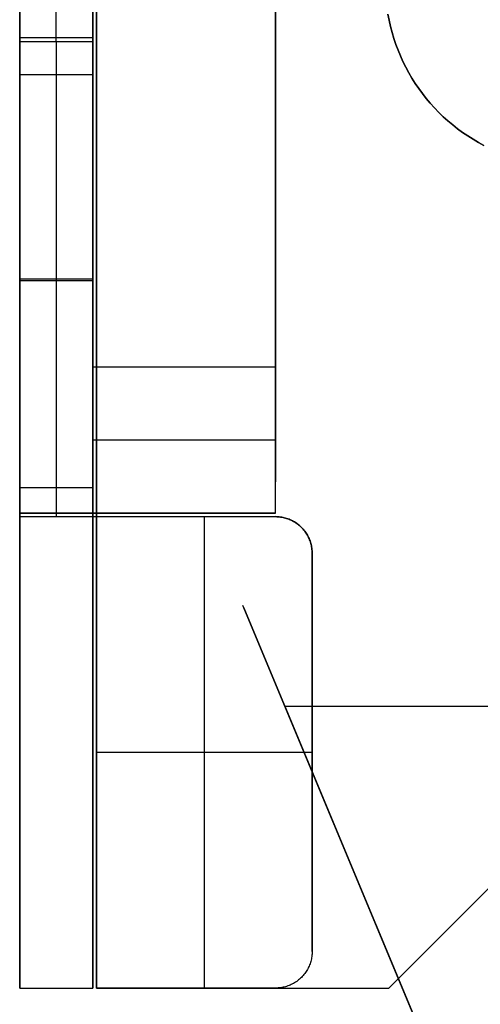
# Model space of a CAD drawing. Header units: millimetres. Extents: x -88 to 88, y -12 to 103.
# Tile 130 of 256: x -47.59 to -46.33, y 4.49 to 7.19. Entities that reach past the tile are written whole.
import ezdxf

# ---------------------------------------------------------------- set-up
doc = ezdxf.new("R2010")
doc.units = ezdxf.units.MM
doc.layers.add('Default', color=7, linetype='Continuous', true_color=0x000000)
doc.layers.add('TOP', color=7, linetype='Continuous', true_color=0xc80000)

msp = doc.modelspace()

# ---------------------------------------------------------------- linework, layer by layer
at = {"layer": 'Default', "color": 254, "true_color": 0xcad1ee}
for points in [[(-47.59117731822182, 18.33518742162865), (-47.5911773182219, 4.535187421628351)], [(-47.59117731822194, 4.5351874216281), (-47.59117731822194, 18.33518742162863)], [(-47.39117731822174, 18.33518742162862), (-47.39117731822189, 4.535187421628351)], [(-47.39117731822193, 4.535187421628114), (-47.39117731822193, 18.33518742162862)], [(-47.38117731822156, 18.33518742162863), (-47.3811773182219, 4.535187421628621)], [(-47.3811773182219, 4.535187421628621), (-47.38117731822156, 18.33518742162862)], [(-47.59117731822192, 11.92518742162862), (-47.59117731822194, 7.125187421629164)], [(-47.49117731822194, 7.125187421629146), (-47.49117731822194, 11.92518742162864)], [(-47.39117731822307, 7.135187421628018), (-47.39117731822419, 11.9351874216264)], [(-47.39117731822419, 11.93518742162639), (-47.39117731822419, 5.920187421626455)], [(-47.39117731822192, 7.12518742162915), (-47.39117731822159, 11.92518742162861)], [(-46.89117731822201, 6.235187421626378), (-46.89117731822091, 9.035187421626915)], [(-46.89117731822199, 5.835187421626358), (-46.89117731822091, 9.035187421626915)], [(-46.89117731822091, 9.035187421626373), (-46.89117731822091, 5.920187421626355)], [(-47.39117731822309, 8.7351874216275), (-47.39117731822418, 6.235187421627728)], [(-46.3212098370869, 6.841244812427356), (-46.33623242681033, 6.849357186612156), (-46.35096929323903, 6.857977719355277), (-46.36540325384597, 6.867096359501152), (-46.37951747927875, 6.876702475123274), (-46.39329551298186, 6.88678486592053), (-46.40672129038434, 6.897331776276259), (-46.4197791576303, 6.908330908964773), (-46.43245388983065, 6.919769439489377), (-46.4447307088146, 6.931634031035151), (-46.45659530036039, 6.943910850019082), (-46.46803383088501, 6.956585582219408), (-46.47903296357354, 6.969643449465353), (-46.48957987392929, 6.983069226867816), (-46.49966226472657, 6.996847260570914), (-46.50926838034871, 7.010961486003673), (-46.51838702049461, 7.025395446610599), (-46.52700755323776, 7.040132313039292), (-46.53511992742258, 7.055154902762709), (-46.54271468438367, 7.070445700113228), (-46.54978296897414, 7.085986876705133), (-46.55631653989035, 7.101760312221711), (-46.56230777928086, 7.117747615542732), (-46.56774970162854, 7.133930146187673), (-46.57263596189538, 7.150289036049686), (-46.57696086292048, 7.16680521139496), (-46.58071936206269, 7.183459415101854), (-46.58390707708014, 7.200232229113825)], [(-46.3212098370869, 6.841244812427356), (-46.33623242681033, 6.849357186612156), (-46.35096929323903, 6.857977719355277), (-46.36540325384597, 6.867096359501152), (-46.37951747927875, 6.876702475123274), (-46.39329551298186, 6.88678486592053), (-46.40672129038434, 6.897331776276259), (-46.4197791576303, 6.908330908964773), (-46.43245388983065, 6.919769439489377), (-46.4447307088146, 6.931634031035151), (-46.45659530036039, 6.943910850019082), (-46.46803383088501, 6.956585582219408), (-46.47903296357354, 6.969643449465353), (-46.48957987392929, 6.983069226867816), (-46.49966226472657, 6.996847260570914), (-46.50926838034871, 7.010961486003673), (-46.51838702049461, 7.025395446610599), (-46.52700755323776, 7.040132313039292), (-46.53511992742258, 7.055154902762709), (-46.54271468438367, 7.070445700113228), (-46.54978296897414, 7.085986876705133), (-46.55631653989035, 7.101760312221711), (-46.56230777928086, 7.117747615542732), (-46.56774970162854, 7.133930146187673), (-46.57263596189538, 7.150289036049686), (-46.57696086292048, 7.16680521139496), (-46.58071936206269, 7.183459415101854), (-46.58390707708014, 7.200232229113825)], [(-46.58390707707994, 7.200232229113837), (-46.58071936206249, 7.183459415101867), (-46.57696086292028, 7.166805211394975), (-46.5726359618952, 7.150289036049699), (-46.56774970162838, 7.133930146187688), (-46.5623077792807, 7.117747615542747), (-46.55631653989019, 7.101760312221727), (-46.54978296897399, 7.08598687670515), (-46.54271468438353, 7.070445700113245), (-46.53511992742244, 7.055154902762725), (-46.52700755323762, 7.040132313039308), (-46.51838702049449, 7.025395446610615), (-46.50926838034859, 7.010961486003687), (-46.49966226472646, 6.996847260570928), (-46.48957987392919, 6.98306922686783), (-46.47903296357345, 6.969643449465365), (-46.46803383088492, 6.95658558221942), (-46.4565953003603, 6.943910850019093), (-46.44473070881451, 6.93163403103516), (-46.43245388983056, 6.919769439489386), (-46.41977915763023, 6.90833090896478), (-46.40672129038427, 6.897331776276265), (-46.39329551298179, 6.886784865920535), (-46.37951747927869, 6.876702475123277), (-46.36540325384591, 6.867096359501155), (-46.35096929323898, 6.857977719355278), (-46.33623242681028, 6.849357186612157), (-46.32120983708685, 6.841244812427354)], [(-47.39117731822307, 7.135187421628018), (-47.5911773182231, 7.135187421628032)], [(-47.39117731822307, 7.135187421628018), (-47.5911773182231, 7.135187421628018)], [(-47.59117731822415, 5.835187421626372), (-47.5911773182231, 7.135187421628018)], [(-47.39117731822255, 7.135187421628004), (-47.59117731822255, 7.135187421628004)], [(-47.59117731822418, 7.135187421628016), (-47.59117731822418, 5.835187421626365)], [(-47.59117731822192, 5.825187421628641), (-47.59117731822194, 7.125187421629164)], [(-47.59117731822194, 7.125187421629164), (-47.39117731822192, 7.12518742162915)], [(-47.59117731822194, 7.125187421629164), (-47.39117731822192, 7.12518742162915)], [(-47.59117731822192, 7.12518742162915), (-47.39117731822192, 7.12518742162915)], [(-47.49117731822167, 7.12518742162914), (-47.49117731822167, 5.825187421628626)], [(-47.39117731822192, 7.12518742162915), (-47.39117731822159, 5.825187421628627)], [(-47.59117731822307, 7.035187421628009), (-47.3911773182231, 7.035187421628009)], [(-47.59117731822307, 7.035187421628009), (-47.5911773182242, 5.905187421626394)], [(-47.49117731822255, 7.035187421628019), (-47.49117731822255, 5.905187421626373)], [(-47.39117731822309, 5.905187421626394), (-47.3911773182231, 7.035187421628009)], [(-47.39117731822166, 6.475187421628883), (-47.59117731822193, 6.475187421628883)], [(-47.39117731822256, 6.470187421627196), (-47.59117731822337, 6.470187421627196)], [(-47.39117731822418, 6.235187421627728), (-46.89117731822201, 6.235187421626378)], [(-47.39117731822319, 6.035187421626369), (-46.89117731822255, 6.035187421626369)], [(-47.5911773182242, 5.905187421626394), (-47.39117731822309, 5.905187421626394)], [(-46.89117731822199, 5.835187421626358), (-47.59117731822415, 5.835187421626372)], [(-47.59117731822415, 5.835187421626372), (-46.89117731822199, 5.835187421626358)], [(-46.89117731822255, 5.835187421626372), (-47.59117731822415, 5.835187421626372)], [(-47.59117731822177, 4.535187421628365), (-47.59117731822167, 5.825187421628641)], [(-47.59117731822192, 5.825187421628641), (-47.39117731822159, 5.825187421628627)], [(-47.582423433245, 5.825187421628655), (-46.89117731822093, 5.825187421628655)], [(-47.39117731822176, 4.535187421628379), (-47.39117731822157, 5.825187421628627)], [(-47.38117731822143, 5.825187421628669), (-47.38117731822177, 4.535187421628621)], [(-47.38117731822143, 5.825187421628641), (-47.38117731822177, 4.535187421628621)], [(-47.38117731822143, 5.825187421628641), (-46.89117731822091, 5.825187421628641)], [(-47.38117731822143, 5.825187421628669), (-46.89117731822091, 5.825187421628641)], [(-47.08617731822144, 5.825187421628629), (-47.08617731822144, 4.535187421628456)], [(-47.08617731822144, 5.825187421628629), (-47.08617731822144, 4.535187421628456)], [(-46.89117731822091, 5.825187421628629), (-46.88776320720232, 5.825129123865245), (-46.88435307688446, 5.824954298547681), (-46.88095090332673, 5.824663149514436), (-46.87756065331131, 5.824256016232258), (-46.87418627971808, 5.823733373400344), (-46.87083171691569, 5.823095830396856), (-46.86750087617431, 5.822344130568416), (-46.86419764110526, 5.821479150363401), (-46.86092586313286, 5.820501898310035), (-46.85768935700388, 5.8194135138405), (-46.85449189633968, 5.8182152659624), (-46.85133720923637, 5.81690855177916), (-46.848228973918, 5.815494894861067), (-46.8451708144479, 5.813975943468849), (-46.84216629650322, 5.812353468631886), (-46.83921892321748, 5.810629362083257), (-46.8363321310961, 5.808805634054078), (-46.83350928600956, 5.80688441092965), (-46.83075367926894, 5.804867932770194), (-46.82806852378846, 5.802758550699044), (-46.82545695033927, 5.800558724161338), (-46.82292200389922, 5.798271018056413), (-46.82046664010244, 5.795898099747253), (-46.81809372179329, 5.793442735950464), (-46.81580601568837, 5.790907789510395), (-46.81360618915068, 5.788296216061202), (-46.81149680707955, 5.785611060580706), (-46.80948032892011, 5.782855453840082), (-46.80755910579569, 5.780032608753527), (-46.80573537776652, 5.77714581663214), (-46.80401127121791, 5.774198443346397), (-46.80238879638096, 5.771193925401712), (-46.80086984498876, 5.768135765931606), (-46.79945618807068, 5.765027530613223), (-46.79814947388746, 5.761872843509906), (-46.79695122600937, 5.758675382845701), (-46.79586284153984, 5.755438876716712), (-46.7948855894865, 5.75216709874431), (-46.7940206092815, 5.748863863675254), (-46.79326890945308, 5.745533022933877), (-46.7926313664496, 5.742178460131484), (-46.79210872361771, 5.738804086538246), (-46.79170159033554, 5.73541383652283), (-46.79141044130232, 5.732011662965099), (-46.79123561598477, 5.728601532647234), (-46.7911773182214, 5.725187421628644)], [(-46.89117731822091, 5.825187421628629), (-46.88776320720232, 5.825129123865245), (-46.88435307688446, 5.824954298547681), (-46.88095090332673, 5.824663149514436), (-46.87756065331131, 5.824256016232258), (-46.87418627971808, 5.823733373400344), (-46.87083171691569, 5.823095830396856), (-46.86750087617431, 5.822344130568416), (-46.86419764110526, 5.821479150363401), (-46.86092586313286, 5.820501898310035), (-46.85768935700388, 5.8194135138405), (-46.85449189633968, 5.8182152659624), (-46.85133720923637, 5.81690855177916), (-46.848228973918, 5.815494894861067), (-46.8451708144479, 5.813975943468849), (-46.84216629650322, 5.812353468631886), (-46.83921892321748, 5.810629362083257), (-46.8363321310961, 5.808805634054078), (-46.83350928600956, 5.80688441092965), (-46.83075367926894, 5.804867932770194), (-46.82806852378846, 5.802758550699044), (-46.82545695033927, 5.800558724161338), (-46.82292200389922, 5.798271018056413), (-46.82046664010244, 5.795898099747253), (-46.81809372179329, 5.793442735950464), (-46.81580601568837, 5.790907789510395), (-46.81360618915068, 5.788296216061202), (-46.81149680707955, 5.785611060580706), (-46.80948032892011, 5.782855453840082), (-46.80755910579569, 5.780032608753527), (-46.80573537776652, 5.77714581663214), (-46.80401127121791, 5.774198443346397), (-46.80238879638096, 5.771193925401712), (-46.80086984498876, 5.768135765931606), (-46.79945618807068, 5.765027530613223), (-46.79814947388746, 5.761872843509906), (-46.79695122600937, 5.758675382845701), (-46.79586284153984, 5.755438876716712), (-46.7948855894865, 5.75216709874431), (-46.7940206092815, 5.748863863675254), (-46.79326890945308, 5.745533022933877), (-46.7926313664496, 5.742178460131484), (-46.79210872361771, 5.738804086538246), (-46.79170159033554, 5.73541383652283), (-46.79141044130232, 5.732011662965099), (-46.79123561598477, 5.728601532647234), (-46.7911773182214, 5.725187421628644)], [(-46.7911773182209, 5.725187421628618), (-46.79123561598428, 5.728601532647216), (-46.79141044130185, 5.732011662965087), (-46.79170159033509, 5.735413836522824), (-46.79210872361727, 5.738804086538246), (-46.79263136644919, 5.742178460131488), (-46.79326890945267, 5.745533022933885), (-46.79402060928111, 5.748863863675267), (-46.79488558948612, 5.752167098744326), (-46.79586284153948, 5.755438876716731), (-46.79695122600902, 5.758675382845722), (-46.79814947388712, 5.761872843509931), (-46.79945618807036, 5.76502753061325), (-46.80086984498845, 5.768135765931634), (-46.80238879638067, 5.771193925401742), (-46.80401127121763, 5.774198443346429), (-46.80573537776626, 5.777145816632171), (-46.80755910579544, 5.78003260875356), (-46.80948032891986, 5.782855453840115), (-46.81149680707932, 5.785611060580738), (-46.81360618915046, 5.788296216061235), (-46.81580601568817, 5.790907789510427), (-46.8180937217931, 5.793442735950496), (-46.82046664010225, 5.795898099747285), (-46.82292200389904, 5.798271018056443), (-46.82545695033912, 5.800558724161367), (-46.8280685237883, 5.802758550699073), (-46.8307536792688, 5.804867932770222), (-46.83350928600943, 5.806884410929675), (-46.83633213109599, 5.808805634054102), (-46.83921892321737, 5.81062936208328), (-46.84216629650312, 5.812353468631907), (-46.8451708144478, 5.813975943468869), (-46.84822897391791, 5.815494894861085), (-46.8513372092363, 5.816908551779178), (-46.85449189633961, 5.818215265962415), (-46.85768935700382, 5.819413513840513), (-46.86092586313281, 5.820501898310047), (-46.86419764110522, 5.821479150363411), (-46.86750087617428, 5.822344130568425), (-46.87083171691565, 5.823095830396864), (-46.87418627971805, 5.82373337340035), (-46.8775606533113, 5.824256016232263), (-46.88095090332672, 5.824663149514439), (-46.88435307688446, 5.824954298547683), (-46.88776320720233, 5.825129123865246), (-46.89117731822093, 5.825187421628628)], [(-46.79117731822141, 5.725187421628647), (-46.79117731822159, 4.635187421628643)], [(-46.79117731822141, 5.725187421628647), (-46.79117731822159, 4.635187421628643)], [(-46.79117731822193, 4.635187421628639), (-46.79117731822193, 5.725187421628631)], [(-46.79117731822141, 5.180187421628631), (-47.38117731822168, 5.180187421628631)], [(-46.79117731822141, 5.180187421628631), (-47.38117731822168, 5.180187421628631)], [(-46.58117731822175, 4.53518742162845), (-46.13117731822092, 4.985187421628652)], [(-46.58117731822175, 4.53518742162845), (-46.13117731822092, 4.985187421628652)], [(-46.58117731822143, 4.535187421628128), (-46.13117731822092, 4.985187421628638)], [(-46.7911773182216, 4.635187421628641), (-46.79123561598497, 4.631773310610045), (-46.79141044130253, 4.628363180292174), (-46.79170159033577, 4.624961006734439), (-46.79210872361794, 4.621570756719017), (-46.79263136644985, 4.618196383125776), (-46.79326890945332, 4.614841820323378), (-46.79402060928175, 4.611510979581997), (-46.79488558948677, 4.608207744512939), (-46.79586284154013, 4.604935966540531), (-46.79695122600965, 4.60169946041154), (-46.79814947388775, 4.598501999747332), (-46.79945618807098, 4.595347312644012), (-46.80086984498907, 4.592239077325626), (-46.80238879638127, 4.589180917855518), (-46.80401127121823, 4.586176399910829), (-46.80573537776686, 4.583229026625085), (-46.80755910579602, 4.580342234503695), (-46.80948032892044, 4.577519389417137), (-46.81149680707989, 4.574763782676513), (-46.81360618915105, 4.572078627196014), (-46.81580601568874, 4.569467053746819), (-46.81809372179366, 4.566932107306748), (-46.82046664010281, 4.564476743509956), (-46.8229220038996, 4.562103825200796), (-46.82545695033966, 4.559816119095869), (-46.82806852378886, 4.557616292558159), (-46.83075367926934, 4.555506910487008), (-46.83350928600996, 4.553490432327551), (-46.83633213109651, 4.551569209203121), (-46.8392189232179, 4.54974548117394), (-46.84216629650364, 4.548021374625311), (-46.84517081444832, 4.546398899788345), (-46.84822897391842, 4.544879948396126), (-46.85133720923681, 4.54346629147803), (-46.85449189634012, 4.542159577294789), (-46.85768935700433, 4.540961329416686), (-46.86092586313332, 4.539872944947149), (-46.86419764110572, 4.538895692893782), (-46.86750087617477, 4.538030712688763), (-46.87083171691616, 4.537279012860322), (-46.87418627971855, 4.536641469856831), (-46.8775606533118, 4.536118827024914), (-46.88095090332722, 4.535711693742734), (-46.88435307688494, 4.535420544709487), (-46.88776320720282, 4.53524571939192), (-46.89117731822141, 4.535187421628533)], [(-46.7911773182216, 4.635187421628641), (-46.79123561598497, 4.631773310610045), (-46.79141044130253, 4.628363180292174), (-46.79170159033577, 4.624961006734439), (-46.79210872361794, 4.621570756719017), (-46.79263136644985, 4.618196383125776), (-46.79326890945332, 4.614841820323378), (-46.79402060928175, 4.611510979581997), (-46.79488558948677, 4.608207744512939), (-46.79586284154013, 4.604935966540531), (-46.79695122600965, 4.60169946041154), (-46.79814947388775, 4.598501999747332), (-46.79945618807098, 4.595347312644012), (-46.80086984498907, 4.592239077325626), (-46.80238879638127, 4.589180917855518), (-46.80401127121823, 4.586176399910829), (-46.80573537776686, 4.583229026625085), (-46.80755910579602, 4.580342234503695), (-46.80948032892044, 4.577519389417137), (-46.81149680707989, 4.574763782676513), (-46.81360618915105, 4.572078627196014), (-46.81580601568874, 4.569467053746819), (-46.81809372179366, 4.566932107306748), (-46.82046664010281, 4.564476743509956), (-46.8229220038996, 4.562103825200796), (-46.82545695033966, 4.559816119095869), (-46.82806852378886, 4.557616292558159), (-46.83075367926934, 4.555506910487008), (-46.83350928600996, 4.553490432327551), (-46.83633213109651, 4.551569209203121), (-46.8392189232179, 4.54974548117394), (-46.84216629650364, 4.548021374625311), (-46.84517081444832, 4.546398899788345), (-46.84822897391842, 4.544879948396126), (-46.85133720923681, 4.54346629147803), (-46.85449189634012, 4.542159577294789), (-46.85768935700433, 4.540961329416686), (-46.86092586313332, 4.539872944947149), (-46.86419764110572, 4.538895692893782), (-46.86750087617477, 4.538030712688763), (-46.87083171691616, 4.537279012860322), (-46.87418627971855, 4.536641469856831), (-46.8775606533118, 4.536118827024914), (-46.88095090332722, 4.535711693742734), (-46.88435307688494, 4.535420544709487), (-46.88776320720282, 4.53524571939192), (-46.89117731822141, 4.535187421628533)], [(-46.79117731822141, 4.635187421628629), (-46.7912356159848, 4.631773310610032), (-46.79141044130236, 4.628363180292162), (-46.7917015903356, 4.624961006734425), (-46.79210872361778, 4.621570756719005), (-46.79263136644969, 4.618196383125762), (-46.79326890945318, 4.614841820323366), (-46.79402060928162, 4.611510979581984), (-46.79488558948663, 4.608207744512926), (-46.79586284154, 4.604935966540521), (-46.79695122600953, 4.60169946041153), (-46.79814947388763, 4.598501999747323), (-46.79945618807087, 4.595347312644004), (-46.80086984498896, 4.59223907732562), (-46.80238879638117, 4.589180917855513), (-46.80401127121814, 4.586176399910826), (-46.80573537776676, 4.583229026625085), (-46.80755910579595, 4.580342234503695), (-46.80948032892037, 4.577519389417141), (-46.81149680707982, 4.574763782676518), (-46.81360618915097, 4.572078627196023), (-46.81580601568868, 4.56946705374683), (-46.8180937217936, 4.566932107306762), (-46.82046664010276, 4.564476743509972), (-46.82292200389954, 4.562103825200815), (-46.82545695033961, 4.55981611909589), (-46.8280685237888, 4.557616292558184), (-46.83075367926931, 4.555506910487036), (-46.83350928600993, 4.553490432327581), (-46.83633213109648, 4.551569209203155), (-46.83921892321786, 4.549745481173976), (-46.84216629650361, 4.54802137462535), (-46.8451708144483, 4.546398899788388), (-46.8482289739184, 4.544879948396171), (-46.85133720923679, 4.543466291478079), (-46.85449189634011, 4.54215957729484), (-46.8576893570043, 4.540961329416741), (-46.8609258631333, 4.539872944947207), (-46.8641976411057, 4.538895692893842), (-46.86750087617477, 4.538030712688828), (-46.87083171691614, 4.53727901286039), (-46.87418627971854, 4.536641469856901), (-46.87756065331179, 4.536118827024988), (-46.8809509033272, 4.535711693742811), (-46.88435307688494, 4.535420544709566), (-46.88776320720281, 4.535245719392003), (-46.89117731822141, 4.53518742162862)], [(-47.59117731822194, 4.535187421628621), (-47.39117731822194, 4.535187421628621)], [(-47.3811773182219, 4.535187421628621), (-46.58117731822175, 4.53518742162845)], [(-46.89117731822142, 4.535187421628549), (-47.38117731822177, 4.535187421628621)], [(-46.89117731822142, 4.535187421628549), (-47.38117731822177, 4.535187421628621)], [(-47.3811773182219, 4.535187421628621), (-46.58117731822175, 4.53518742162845)]]:
    msp.add_lwpolyline(points, dxfattribs=at)
at = {"layer": 'Default', "color": 254, "true_color": 0xcad1ee, "extrusion": (1, -5.347177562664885e-12, -5.631394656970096e-12)}
msp.add_lwpolyline([(7.135187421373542, -4.700000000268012), (7.135129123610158, -4.696585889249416), (7.134954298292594, -4.693175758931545), (7.13466314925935, -4.68977358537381), (7.134256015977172, -4.686383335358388), (7.133733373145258, -4.683008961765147), (7.13309583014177, -4.679654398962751), (7.132344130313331, -4.67632355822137), (7.131479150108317, -4.673020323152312), (7.130501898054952, -4.669748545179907), (7.129413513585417, -4.666512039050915), (7.128215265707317, -4.66331457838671), (7.126908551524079, -4.660159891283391), (7.125494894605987, -4.657051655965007), (7.123975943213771, -4.653993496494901), (7.122353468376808, -4.650988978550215), (7.120629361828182, -4.648041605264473), (7.118805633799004, -4.645154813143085), (7.116884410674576, -4.64233196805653), (7.114867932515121, -4.639576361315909), (7.112758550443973, -4.636891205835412), (7.110558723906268, -4.634279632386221), (7.108271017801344, -4.631744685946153), (7.105898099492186, -4.629289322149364), (7.103442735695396, -4.626916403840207), (7.100907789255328, -4.624628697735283), (7.098296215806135, -4.622428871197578), (7.095611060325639, -4.620319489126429), (7.092855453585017, -4.618303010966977), (7.090032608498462, -4.61638178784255), (7.087145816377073, -4.614558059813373), (7.084198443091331, -4.612833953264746), (7.081193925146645, -4.611211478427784), (7.078135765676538, -4.609692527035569), (7.075027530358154, -4.608278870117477), (7.071872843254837, -4.606972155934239), (7.068675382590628, -4.605773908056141), (7.065438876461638, -4.604685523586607), (7.062167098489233, -4.603708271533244), (7.058863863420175, -4.602843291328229), (7.055533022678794, -4.602091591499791), (7.052178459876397, -4.601454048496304), (7.048804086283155, -4.600931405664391), (7.045413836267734, -4.600524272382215), (7.042011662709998, -4.600233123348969), (7.038601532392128, -4.600058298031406), (7.035187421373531, -4.600000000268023)], dxfattribs=at)
at = {"layer": 'Default', "color": 254, "true_color": 0xcad1ee, "extrusion": (1, 0, 0)}
for points in [[(7.135187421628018, -4.900000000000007), (7.135187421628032, -4.700000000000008)], [(7.125187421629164, -4.600000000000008), (7.125187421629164, -4.900000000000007)], [(7.035187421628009, -4.600000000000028), (7.038601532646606, -4.600058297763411), (7.042011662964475, -4.600233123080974), (7.045413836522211, -4.600524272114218), (7.048804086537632, -4.600931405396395), (7.052178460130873, -4.601454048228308), (7.055533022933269, -4.602091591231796), (7.05886386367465, -4.602843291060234), (7.062167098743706, -4.603708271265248), (7.065438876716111, -4.604685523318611), (7.068675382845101, -4.605773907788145), (7.071872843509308, -4.606972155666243), (7.075027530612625, -4.608278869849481), (7.078135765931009, -4.609692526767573), (7.081193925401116, -4.611211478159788), (7.084198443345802, -4.61283395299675), (7.087145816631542, -4.614558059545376), (7.090032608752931, -4.616381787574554), (7.092855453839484, -4.61830301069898), (7.095611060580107, -4.620319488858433), (7.098296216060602, -4.622428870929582), (7.100907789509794, -4.624628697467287), (7.103442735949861, -4.62691640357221), (7.10589809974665, -4.629289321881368), (7.108271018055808, -4.631744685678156), (7.110558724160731, -4.634279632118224), (7.112758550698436, -4.636891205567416), (7.114867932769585, -4.639576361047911), (7.116884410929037, -4.642331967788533), (7.118805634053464, -4.645154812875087), (7.120629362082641, -4.648041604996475), (7.122353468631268, -4.650988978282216), (7.123975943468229, -4.653993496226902), (7.125494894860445, -4.657051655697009), (7.126908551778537, -4.660159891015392), (7.128215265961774, -4.66331457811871), (7.129413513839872, -4.666512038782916), (7.130501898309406, -4.669748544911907), (7.13147915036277, -4.673020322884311), (7.132344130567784, -4.676323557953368), (7.133095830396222, -4.679654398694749), (7.13373337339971, -4.683008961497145), (7.134256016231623, -4.686383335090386), (7.134663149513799, -4.689773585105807), (7.134954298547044, -4.693175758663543), (7.135129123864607, -4.696585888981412), (7.13518742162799, -4.700000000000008)], [(7.135187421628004, -4.700000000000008), (7.135187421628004, -4.900000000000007)], [(7.12518742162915, -4.600000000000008), (7.12518742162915, -4.900000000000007)], [(7.135187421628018, -4.700000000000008), (7.135187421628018, -4.900000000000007)], [(7.12518742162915, -4.900000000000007), (7.12518742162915, -4.600000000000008)], [(6.485187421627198, -4.900000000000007), (6.485187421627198, -4.600000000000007)], [(5.905187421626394, -4.600000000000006), (6.235187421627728, -4.269999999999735)], [(5.835187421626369, -4.670000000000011), (6.23518742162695, -4.269999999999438)], [(6.235187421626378, -4.270000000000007), (5.835187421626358, -4.670000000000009)], [(5.835187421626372, -4.670000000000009), (5.905187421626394, -4.600000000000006)], [(5.835187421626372, -4.670000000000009), (5.835187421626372, -4.900000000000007)], [(5.825187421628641, -4.690000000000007), (5.825187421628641, -4.600000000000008)], [(5.825187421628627, -4.600000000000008), (5.825187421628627, -4.690000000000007)], [(5.835187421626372, -4.670000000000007), (5.835187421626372, -4.900000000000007)], [(5.825187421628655, -4.700000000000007), (5.825187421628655, -4.900000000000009)], [(5.835187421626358, -4.900000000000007), (5.835187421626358, -4.670000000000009)], [(5.825187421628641, -4.900000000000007), (5.825187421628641, -4.700000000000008)], [(5.825187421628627, -4.900000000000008), (5.825187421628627, -4.700000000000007)], [(5.725187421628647, -4.700000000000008), (5.725187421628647, -4.900000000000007)], [(5.180187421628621, -4.900000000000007), (5.180187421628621, -4.700000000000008)], [(4.760187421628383, -3.270000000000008), (4.760187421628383, -3.070000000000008)], [(4.635187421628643, -4.900000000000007), (4.635187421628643, -4.700000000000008)], [(4.635187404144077, -4.700000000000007), (4.635187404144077, -4.900000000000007)], [(4.535187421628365, -4.690000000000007), (4.535187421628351, -3.279999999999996)], [(4.535187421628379, -4.690000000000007), (4.535187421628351, -3.280000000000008)], [(4.535187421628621, -3.070000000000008), (4.535187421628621, -3.270000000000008)], [(4.535187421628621, -4.700000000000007), (4.535187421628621, -4.900000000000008)], [(4.535187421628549, -4.700000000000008), (4.535187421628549, -4.900000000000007)], [(4.53518742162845, -3.070000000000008), (4.53518742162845, -3.270000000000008)]]:
    msp.add_lwpolyline(points, dxfattribs=at)
at = {"layer": 'Default', "color": 254, "true_color": 0xcad1ee, "extrusion": (1, -5.489286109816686e-12, -5.489286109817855e-12)}
msp.add_lwpolyline([(7.035187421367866, -4.600000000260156), (7.038601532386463, -4.600058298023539), (7.042011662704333, -4.600233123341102), (7.045413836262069, -4.600524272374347), (7.048804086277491, -4.600931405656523), (7.052178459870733, -4.601454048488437), (7.05553302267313, -4.602091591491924), (7.058863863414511, -4.602843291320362), (7.062167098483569, -4.603708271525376), (7.065438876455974, -4.604685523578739), (7.068675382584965, -4.605773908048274), (7.071872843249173, -4.606972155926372), (7.075027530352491, -4.60827887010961), (7.078135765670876, -4.609692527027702), (7.081193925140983, -4.611211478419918), (7.084198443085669, -4.61283395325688), (7.087145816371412, -4.614558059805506), (7.0900326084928, -4.616381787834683), (7.092855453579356, -4.61830301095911), (7.095611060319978, -4.620319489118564), (7.098296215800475, -4.622428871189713), (7.100907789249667, -4.624628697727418), (7.103442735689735, -4.626916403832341), (7.105898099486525, -4.629289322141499), (7.108271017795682, -4.631744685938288), (7.110558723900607, -4.634279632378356), (7.112758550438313, -4.636891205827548), (7.114867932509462, -4.639576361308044), (7.116884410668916, -4.642331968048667), (7.118805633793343, -4.645154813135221), (7.120629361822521, -4.648041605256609), (7.122353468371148, -4.650988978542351), (7.123975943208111, -4.653993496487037), (7.125494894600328, -4.657051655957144), (7.126908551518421, -4.660159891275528), (7.128215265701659, -4.663314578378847), (7.129413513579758, -4.666512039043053), (7.130501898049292, -4.669748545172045), (7.131479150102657, -4.673020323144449), (7.132344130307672, -4.676323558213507), (7.133095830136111, -4.679654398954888), (7.133733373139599, -4.683008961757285), (7.134256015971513, -4.686383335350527), (7.13466314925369, -4.689773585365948), (7.134954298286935, -4.693175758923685), (7.135129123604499, -4.696585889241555), (7.135187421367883, -4.700000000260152)], dxfattribs=at)
at = {"layer": 'Default', "color": 254, "true_color": 0xcad1ee, "extrusion": (-6.827188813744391e-14, 1, -1.359426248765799e-13)}
msp.add_lwpolyline([(47.59117731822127, -4.689999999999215), (47.59105489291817, -4.697169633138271), (47.59068775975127, -4.704330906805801), (47.59007634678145, -4.711475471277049), (47.58922136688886, -4.718594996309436), (47.58812381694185, -4.725681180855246), (47.58678497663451, -4.732725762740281), (47.58520640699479, -4.739720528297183), (47.58338994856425, -4.746657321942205), (47.58133771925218, -4.753528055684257), (47.57905211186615, -4.760324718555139), (47.57653579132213, -4.767039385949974), (47.57379169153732, -4.773664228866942), (47.57082301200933, -4.780191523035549), (47.56763321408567, -4.786613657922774), (47.56422601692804, -4.792923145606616), (47.56060539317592, -4.799112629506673), (47.55677556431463, -4.805174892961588), (47.55274099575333, -4.811102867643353), (47.54850639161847, -4.81688964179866), (47.54407668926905, -4.822528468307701), (47.53945705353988, -4.828012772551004), (47.53465287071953, -4.833336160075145), (47.52966974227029, -4.838492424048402), (47.52451347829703, -4.843475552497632), (47.51919009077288, -4.848279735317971), (47.51370578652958, -4.852899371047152), (47.50806696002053, -4.857329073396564), (47.50228018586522, -4.861563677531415), (47.49635221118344, -4.865598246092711), (47.49028994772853, -4.869428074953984), (47.48410046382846, -4.873048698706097), (47.47779097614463, -4.876455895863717), (47.47136884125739, -4.879645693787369), (47.46484154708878, -4.882614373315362), (47.45821670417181, -4.885358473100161), (47.45150203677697, -4.887874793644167), (47.44470537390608, -4.890160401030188), (47.43783464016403, -4.892212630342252), (47.43089784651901, -4.894029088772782), (47.42390308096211, -4.895607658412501), (47.41685849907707, -4.896946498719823), (47.40977231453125, -4.898044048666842), (47.40265278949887, -4.898899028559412), (47.39550822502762, -4.899510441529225), (47.38834695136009, -4.899877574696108), (47.38117731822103, -4.899999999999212)], dxfattribs=at)
at = {"layer": 'Default', "color": 254, "true_color": 0xcad1ee, "extrusion": (8.182968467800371e-13, 1, 5.614460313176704e-12)}
msp.add_lwpolyline([(47.39117731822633, -4.690000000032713), (47.39117148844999, -4.690341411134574), (47.39115400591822, -4.690682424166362), (47.3911248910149, -4.691022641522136), (47.39108417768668, -4.691361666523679), (47.39103191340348, -4.691699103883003), (47.39096815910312, -4.692034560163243), (47.39089298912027, -4.692367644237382), (47.39080649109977, -4.692697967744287), (47.39070876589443, -4.693025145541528), (47.39059992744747, -4.693348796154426), (47.39048010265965, -4.693668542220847), (47.39034943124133, -4.693984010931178), (47.39020806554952, -4.694294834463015), (47.39005617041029, -4.694600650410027), (47.38989392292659, -4.694901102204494), (47.38972151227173, -4.695195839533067), (47.3895391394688, -4.695484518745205), (47.38934701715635, -4.69576680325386), (47.3891453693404, -4.696042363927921), (47.38893443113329, -4.69631087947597), (47.38871444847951, -4.696572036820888), (47.38848567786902, -4.696825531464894), (47.3882483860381, -4.697071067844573), (47.38800284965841, -4.697308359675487), (47.38774935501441, -4.697537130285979), (47.38748819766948, -4.697757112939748), (47.38721968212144, -4.697968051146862), (47.38694412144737, -4.698169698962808), (47.38666183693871, -4.698361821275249), (47.38637315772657, -4.698544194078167), (47.386078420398, -4.698716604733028), (47.38577796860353, -4.698878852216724), (47.38547215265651, -4.699030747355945), (47.38516132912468, -4.699172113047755), (47.38484586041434, -4.699302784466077), (47.38452611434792, -4.699422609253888), (47.38420246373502, -4.699531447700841), (47.38387528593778, -4.699629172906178), (47.38354496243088, -4.699715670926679), (47.38321187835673, -4.699790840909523), (47.38287642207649, -4.699854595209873), (47.38253898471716, -4.699906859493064), (47.38219995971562, -4.699947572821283), (47.38185974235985, -4.699976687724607), (47.38151872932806, -4.699994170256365), (47.3811773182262, -4.700000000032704)], dxfattribs=at)
at = {"layer": 'Default', "color": 254, "true_color": 0xcad1ee, "extrusion": (0, 1, 0)}
for points in [[(47.38117731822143, -4.900000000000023), (47.38834695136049, -4.899877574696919), (47.39550822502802, -4.899510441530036), (47.40265278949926, -4.898899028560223), (47.40977231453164, -4.898044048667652), (47.41685849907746, -4.896946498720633), (47.42390308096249, -4.89560765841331), (47.43089784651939, -4.89402908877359), (47.43783464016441, -4.89221263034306), (47.44470537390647, -4.890160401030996), (47.45150203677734, -4.887874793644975), (47.45821670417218, -4.885358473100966), (47.46484154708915, -4.882614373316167), (47.47136884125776, -4.879645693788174), (47.47779097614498, -4.87645589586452), (47.48410046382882, -4.873048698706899), (47.49028994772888, -4.869428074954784), (47.4963522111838, -4.86559824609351), (47.50228018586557, -4.861563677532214), (47.50806696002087, -4.85732907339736), (47.51370578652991, -4.852899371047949), (47.51919009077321, -4.848279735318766), (47.52451347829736, -4.843475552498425), (47.52966974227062, -4.838492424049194), (47.53465287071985, -4.833336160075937), (47.53945705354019, -4.828012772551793), (47.54407668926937, -4.82252846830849), (47.54850639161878, -4.816889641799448), (47.55274099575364, -4.81110286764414), (47.55677556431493, -4.805174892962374), (47.5606053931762, -4.799112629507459), (47.56422601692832, -4.792923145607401), (47.56763321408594, -4.786613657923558), (47.5708230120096, -4.780191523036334), (47.57379169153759, -4.773664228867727), (47.57653579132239, -4.767039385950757), (47.5790521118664, -4.760324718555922), (47.58133771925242, -4.753528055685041), (47.58338994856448, -4.74665732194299), (47.58520640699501, -4.739720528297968), (47.58678497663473, -4.732725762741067), (47.58812381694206, -4.725681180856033), (47.58922136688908, -4.718594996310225), (47.59007634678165, -4.71147547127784), (47.59068775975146, -4.704330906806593), (47.59105489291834, -4.697169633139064), (47.59117731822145, -4.690000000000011)], [(47.38117731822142, -4.699999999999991), (47.38151872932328, -4.699994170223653), (47.38185974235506, -4.699976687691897), (47.38219995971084, -4.699947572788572), (47.38253898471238, -4.699906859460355), (47.3828764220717, -4.699854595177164), (47.38321187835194, -4.699790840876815), (47.38354496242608, -4.699715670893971), (47.38387528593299, -4.69962917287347), (47.38420246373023, -4.699531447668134), (47.38452611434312, -4.69942260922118), (47.38484586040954, -4.699302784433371), (47.38516132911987, -4.699172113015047), (47.38547215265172, -4.699030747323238), (47.38577796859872, -4.698878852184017), (47.38607842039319, -4.698716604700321), (47.38637315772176, -4.698544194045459), (47.3866618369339, -4.698361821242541), (47.38694412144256, -4.698169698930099), (47.38721968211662, -4.697968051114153), (47.38748819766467, -4.697757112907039), (47.38774935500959, -4.697537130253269), (47.3880028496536, -4.697308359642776), (47.38824838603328, -4.697071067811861), (47.38848567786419, -4.696825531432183), (47.38871444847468, -4.696572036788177), (47.38893443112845, -4.696310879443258), (47.38914536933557, -4.696042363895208), (47.38934701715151, -4.695766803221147), (47.38953913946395, -4.695484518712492), (47.38972151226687, -4.695195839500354), (47.38989392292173, -4.69490110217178), (47.39005617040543, -4.694600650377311), (47.39020806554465, -4.694294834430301), (47.39034943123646, -4.693984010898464), (47.39048010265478, -4.693668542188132), (47.39059992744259, -4.693348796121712), (47.39070876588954, -4.693025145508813), (47.39080649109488, -4.692697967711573), (47.39089298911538, -4.692367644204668), (47.39096815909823, -4.692034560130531), (47.39103191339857, -4.691699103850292), (47.39108417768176, -4.691361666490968), (47.39112489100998, -4.691022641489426), (47.39115400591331, -4.690682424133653), (47.39117148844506, -4.690341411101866), (47.3911773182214, -4.690000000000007)]]:
    msp.add_lwpolyline(points, dxfattribs=at)
at = {"layer": 'Default', "color": 254, "true_color": 0xcad1ee, "extrusion": (3.606908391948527e-15, 1, 1.221680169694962e-12)}
msp.add_lwpolyline([(47.38117731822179, -4.900000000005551), (47.38834695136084, -4.899877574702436), (47.39550822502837, -4.899510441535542), (47.40265278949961, -4.898899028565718), (47.40977231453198, -4.898044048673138), (47.41685849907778, -4.896946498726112), (47.42390308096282, -4.89560765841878), (47.43089784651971, -4.894029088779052), (47.43783464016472, -4.892212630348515), (47.44470537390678, -4.890160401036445), (47.45150203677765, -4.887874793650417), (47.45821670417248, -4.885358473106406), (47.46484154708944, -4.882614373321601), (47.47136884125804, -4.879645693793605), (47.47779097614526, -4.876455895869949), (47.4841004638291, -4.873048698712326), (47.49028994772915, -4.869428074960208), (47.49635221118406, -4.865598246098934), (47.50228018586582, -4.861563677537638), (47.50806696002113, -4.857329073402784), (47.51370578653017, -4.852899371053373), (47.51919009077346, -4.848279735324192), (47.52451347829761, -4.843475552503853), (47.52966974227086, -4.838492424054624), (47.53465287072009, -4.833336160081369), (47.53945705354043, -4.828012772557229), (47.54407668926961, -4.822528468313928), (47.54850639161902, -4.816889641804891), (47.55274099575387, -4.811102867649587), (47.55677556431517, -4.805174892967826), (47.56060539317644, -4.799112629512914), (47.56422601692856, -4.792923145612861), (47.56763321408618, -4.786613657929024), (47.57082301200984, -4.780191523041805), (47.57379169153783, -4.773664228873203), (47.57653579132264, -4.76703938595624), (47.57905211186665, -4.760324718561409), (47.58133771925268, -4.753528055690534), (47.58338994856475, -4.746657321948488), (47.58520640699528, -4.739720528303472), (47.58678497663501, -4.732725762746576), (47.58812381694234, -4.725681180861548), (47.58922136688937, -4.718594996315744), (47.59007634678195, -4.711475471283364), (47.59068775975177, -4.704330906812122), (47.59105489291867, -4.697169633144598), (47.59117731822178, -4.690000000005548)], dxfattribs=at)
at = {"layer": 'Default', "color": 254, "true_color": 0xcad1ee, "extrusion": (-8.164543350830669e-13, 1, -4.692896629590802e-13)}
msp.add_lwpolyline([(47.59117731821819, -3.279999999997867), (47.5910548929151, -3.272830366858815), (47.5906877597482, -3.265669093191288), (47.59007634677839, -3.258524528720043), (47.58922136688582, -3.25140500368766), (47.5881238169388, -3.244318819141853), (47.58678497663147, -3.237274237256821), (47.58520640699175, -3.230279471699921), (47.58338994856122, -3.223342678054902), (47.58133771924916, -3.216471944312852), (47.57905211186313, -3.209675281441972), (47.57653579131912, -3.202960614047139), (47.57379169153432, -3.196335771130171), (47.57082301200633, -3.189808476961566), (47.56763321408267, -3.183386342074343), (47.56422601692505, -3.177076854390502), (47.56060539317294, -3.170887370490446), (47.55677556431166, -3.164825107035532), (47.55274099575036, -3.158897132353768), (47.54850639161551, -3.153110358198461), (47.54407668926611, -3.14747153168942), (47.53945705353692, -3.141987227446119), (47.53465287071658, -3.136663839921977), (47.52966974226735, -3.131507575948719), (47.5245134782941, -3.126524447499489), (47.51919009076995, -3.12172026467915), (47.51370578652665, -3.117100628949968), (47.50806696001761, -3.112670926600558), (47.5022801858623, -3.108436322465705), (47.49635221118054, -3.104401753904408), (47.49028994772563, -3.100571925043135), (47.48410046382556, -3.09695130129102), (47.47779097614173, -3.093544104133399), (47.4713688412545, -3.090354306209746), (47.4648415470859, -3.087385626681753), (47.45821670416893, -3.084641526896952), (47.45150203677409, -3.082125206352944), (47.44470537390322, -3.079839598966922), (47.43783464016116, -3.077787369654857), (47.43089784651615, -3.075970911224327), (47.42390308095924, -3.074392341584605), (47.41685849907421, -3.07305350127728), (47.4097723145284, -3.071955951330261), (47.40265278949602, -3.071100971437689), (47.39550822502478, -3.070489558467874), (47.38834695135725, -3.070122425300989), (47.3811773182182, -3.069999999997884)], dxfattribs=at)
at = {"layer": 'Default', "color": 254, "true_color": 0xcad1ee, "extrusion": (-5.522919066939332e-13, 1, 2.41390681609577e-11)}
msp.add_lwpolyline([(47.38117731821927, -4.700000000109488), (47.38151872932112, -4.699994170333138), (47.38185974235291, -4.699976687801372), (47.38219995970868, -4.699947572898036), (47.38253898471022, -4.699906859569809), (47.38287642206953, -4.69985459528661), (47.38321187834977, -4.699790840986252), (47.3835449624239, -4.699715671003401), (47.3838752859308, -4.699629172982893), (47.38420246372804, -4.69953144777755), (47.38452611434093, -4.699422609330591), (47.38484586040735, -4.699302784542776), (47.38516132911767, -4.699172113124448), (47.38547215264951, -4.699030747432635), (47.38577796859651, -4.698878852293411), (47.38607842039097, -4.698716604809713), (47.38637315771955, -4.698544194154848), (47.38666183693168, -4.698361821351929), (47.38694412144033, -4.698169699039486), (47.38721968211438, -4.69796805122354), (47.38748819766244, -4.697757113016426), (47.38774935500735, -4.697537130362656), (47.38800284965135, -4.697308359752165), (47.38824838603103, -4.69707106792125), (47.38848567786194, -4.696825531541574), (47.38871444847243, -4.696572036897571), (47.3889344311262, -4.696310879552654), (47.38914536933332, -4.696042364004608), (47.38934701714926, -4.69576680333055), (47.3895391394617, -4.695484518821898), (47.38972151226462, -4.695195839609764), (47.38989392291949, -4.694901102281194), (47.39005617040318, -4.69460065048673), (47.39020806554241, -4.694294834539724), (47.39034943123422, -4.693984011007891), (47.39048010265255, -4.693668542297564), (47.39059992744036, -4.693348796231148), (47.39070876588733, -4.693025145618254), (47.39080649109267, -4.692697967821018), (47.39089298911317, -4.692367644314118), (47.39096815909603, -4.692034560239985), (47.39103191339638, -4.69169910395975), (47.39108417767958, -4.691361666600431), (47.39112489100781, -4.691022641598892), (47.39115400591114, -4.690682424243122), (47.39117148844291, -4.690341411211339), (47.39117731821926, -4.690000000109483)], dxfattribs=at)
at = {"layer": 'Default', "color": 254, "true_color": 0xcad1ee, "extrusion": (-1.762641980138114e-11, 1, -9.907111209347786e-12)}
msp.add_lwpolyline([(47.39117731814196, -3.279999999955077), (47.39117148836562, -3.279658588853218), (47.39115400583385, -3.279317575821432), (47.39112489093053, -3.27897735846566), (47.39108417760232, -3.278638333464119), (47.39103191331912, -3.278300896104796), (47.39096815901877, -3.277965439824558), (47.39089298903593, -3.277632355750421), (47.39080649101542, -3.277302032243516), (47.39070876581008, -3.276974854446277), (47.39059992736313, -3.27665120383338), (47.39048010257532, -3.27633145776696), (47.39034943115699, -3.27601598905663), (47.39020806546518, -3.275705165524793), (47.39005617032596, -3.275399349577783), (47.38989392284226, -3.275098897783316), (47.3897215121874, -3.274804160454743), (47.38953913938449, -3.274515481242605), (47.38934701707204, -3.274233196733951), (47.3891453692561, -3.27395763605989), (47.38893443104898, -3.273689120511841), (47.38871444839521, -3.273427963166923), (47.38848567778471, -3.273174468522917), (47.3882483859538, -3.272928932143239), (47.38800284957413, -3.272691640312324), (47.38774935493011, -3.272462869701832), (47.3874881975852, -3.272242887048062), (47.38721968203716, -3.272031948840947), (47.38694412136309, -3.271830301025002), (47.38666183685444, -3.271638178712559), (47.3863731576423, -3.271455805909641), (47.38607842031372, -3.271283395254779), (47.38577796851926, -3.271121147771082), (47.38547215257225, -3.27096925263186), (47.38516132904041, -3.27082788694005), (47.38484586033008, -3.270697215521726), (47.38452611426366, -3.270577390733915), (47.38420246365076, -3.270468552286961), (47.38387528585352, -3.270370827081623), (47.38354496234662, -3.27028432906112), (47.38321187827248, -3.270209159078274), (47.38287642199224, -3.270145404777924), (47.38253898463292, -3.270093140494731), (47.38219995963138, -3.270052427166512), (47.38185974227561, -3.270023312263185), (47.38151872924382, -3.270005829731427), (47.38117731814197, -3.269999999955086)], dxfattribs=at)
at = {"layer": 'TOP', "color": 254, "true_color": 0xcad1ee, "extrusion": (-7.072620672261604e-08, 0.9999999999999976, -1.660200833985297e-09)}
msp.add_lwpolyline([(46.8660450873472, 13.14626269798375), (44.36835086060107, 13.20489264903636)], dxfattribs=at)
at = {"layer": 'TOP', "color": 254, "true_color": 0xcad1ee, "extrusion": (0.9999999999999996, -1.148361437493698e-14, 3.329559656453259e-08)}
msp.add_lwpolyline([(5.306997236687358, 13.14626424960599), (5.306997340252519, 12.84598737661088)], dxfattribs=at)
at = {"layer": 'TOP', "color": 254, "true_color": 0xcad1ee, "extrusion": (0.009090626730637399, -0.02182151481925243, 0.9997205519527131)}
msp.add_lwpolyline([(-41.22130806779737, 19.9765274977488), (-41.22130806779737, 23.22584247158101)], dxfattribs=at)
at = {"layer": 'TOP', "color": 254, "true_color": 0xcad1ee, "extrusion": (0.009090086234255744, -0.02182021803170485, 0.9997205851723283)}
msp.add_lwpolyline([(-41.22130825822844, 23.21872650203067), (-41.22130825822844, 19.96941155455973)], dxfattribs=at)
at = {"layer": 'TOP', "color": 254, "true_color": 0xcad1ee, "extrusion": (0, 1, 0)}
msp.add_lwpolyline([(44.36835122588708, 12.90462477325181), (46.8660454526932, 12.84598581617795)], dxfattribs=at)
at = {"layer": 'TOP', "color": 254, "true_color": 0xcad1ee}
for points in [[(-46.8660454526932, 5.306997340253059), (-45.61685382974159, 2.308386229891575)], [(-46.8660454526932, 5.306997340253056), (-44.36835122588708, 5.306997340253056)]]:
    msp.add_lwpolyline(points, dxfattribs=at)

doc.saveas('drawing.dxf')
